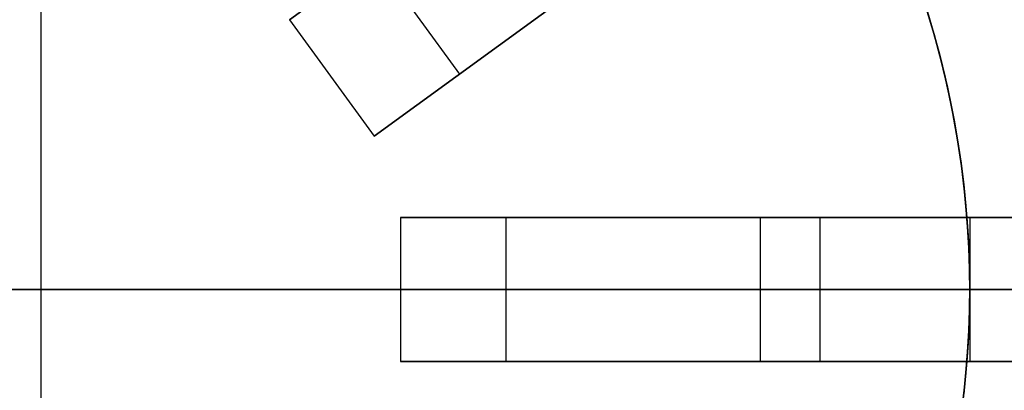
# Model space of a CAD drawing. Header units: centimetres. Extents: x 100.6 to 125.6, y -12.1 to 12.1.
# Tile 7 of 10: x 112.9 to 121.2, y -0.8 to 2.2. Entities that reach past the tile are written whole.
import ezdxf

# ---------------------------------------------------------------- set-up
doc = ezdxf.new("R2010")
doc.units = ezdxf.units.CM
doc.layers.add('Capa 04', color=7, linetype='Continuous')

msp = doc.modelspace()

# ---------------------------------------------------------------- linework, layer by layer
at = {"layer": 'Capa 04'}
for points in [[(113.1208, -7.75), (113.1208, 7.75)], [(113.1208, -7.75), (113.1208, 7.75)], [(113.1208, -7.75), (113.1208, 7.75)], [(113.1208, -7.75), (113.1208, 7.75)], [(115.1952, 2.2488), (119.0192, 5.0271)], [(119.0192, 5.0271), (115.1952, 2.2488)], [(115.9005, 1.2779), (119.7245, 4.0563)], [(119.7245, 4.0563), (115.9005, 1.2779)], [(119.7245, 4.0563), (119.847, 3.8498), (119.9625, 3.6406), (120.071, 3.4288), (120.1725, 3.215), (120.2669, 2.9993), (120.3542, 2.7821), (120.4344, 2.5639), (120.5076, 2.3448), (120.5737, 2.1253), (120.6329, 1.9055), (120.6852, 1.6859), (120.7307, 1.4668), (120.7696, 1.2484), (120.8019, 1.0309), (120.8279, 0.8147), (120.8475, 0.6)], [(119.7245, 4.0563), (119.847, 3.8498), (119.9625, 3.6406), (120.071, 3.4288), (120.1725, 3.215), (120.2669, 2.9993), (120.3542, 2.7821), (120.4344, 2.5639), (120.5076, 2.3448), (120.5737, 2.1253), (120.6329, 1.9055), (120.6852, 1.6859), (120.7307, 1.4668), (120.7696, 1.2484), (120.8019, 1.0309), (120.8279, 0.8147), (120.8475, 0.6)], [(120.8475, 0.6), (120.8279, 0.8147), (120.8019, 1.0309), (120.7696, 1.2484), (120.7307, 1.4668), (120.6852, 1.6859), (120.6329, 1.9055), (120.5737, 2.1253), (120.5076, 2.3448), (120.4344, 2.5639), (120.3542, 2.7821), (120.2669, 2.9993), (120.1725, 3.215), (120.071, 3.4288), (119.9625, 3.6406), (119.847, 3.8498), (119.7245, 4.0563)], [(120.8475, 0.6), (120.8279, 0.8147), (120.8019, 1.0309), (120.7696, 1.2484), (120.7307, 1.4668), (120.6852, 1.6859), (120.6329, 1.9055), (120.5737, 2.1253), (120.5076, 2.3448), (120.4344, 2.5639), (120.3542, 2.7821), (120.2669, 2.9993), (120.1725, 3.215), (120.071, 3.4288), (119.9625, 3.6406), (119.847, 3.8498), (119.7245, 4.0563)], [(115.906, 2.7652), (116.6114, 1.7944)], [(115.906, 2.7652), (116.6114, 1.7944)], [(120.8708, 0), (120.8689, 0.172), (120.8631, 0.3455), (120.8533, 0.5203), (120.8394, 0.6964), (120.8214, 0.8735), (120.7991, 1.0516), (120.7725, 1.2306), (120.7414, 1.4102), (120.7059, 1.5904), (120.6658, 1.7709), (120.621, 1.9517), (120.5716, 2.1325), (120.5175, 2.3132)], [(120.5175, 2.3132), (120.5716, 2.1325), (120.621, 1.9517), (120.6658, 1.7709), (120.7059, 1.5904), (120.7414, 1.4102), (120.7725, 1.2306), (120.7991, 1.0516), (120.8214, 0.8735), (120.8394, 0.6964), (120.8533, 0.5203), (120.8631, 0.3455), (120.8689, 0.172), (120.8708, 0)], [(115.1952, 2.2488), (115.9005, 1.2779)], [(115.1952, 2.2488), (115.9005, 1.2779)], [(115.1952, 2.2488), (115.9005, 1.2779)], [(115.1952, 2.2488), (115.9005, 1.2779)], [(115.1952, 2.2488), (115.9005, 1.2779)], [(115.1952, 2.2488), (115.9005, 1.2779)], [(116.1208, 0.6), (116.1208, -0.6)], [(116.1208, 0.6), (116.1208, -0.6)], [(120.8475, 0.6), (116.1208, 0.6)], [(116.1208, 0.6), (116.1208, -0.6)], [(116.1208, 0.6), (116.1208, -0.6)], [(116.1208, 0.6), (120.8475, 0.6)], [(116.1208, 0.6), (116.1208, -0.6)], [(116.1208, 0.6), (116.1208, -0.6)], [(116.9995, 0.6), (116.9995, -0.6)], [(116.9995, 0.6), (116.9995, -0.6)], [(119.1208, 0.6), (119.1208, -0.6)], [(119.1208, 0.6), (122.6208, 0.6)], [(122.6208, 0.6), (119.1208, 0.6)], [(119.1208, 0.6), (119.1208, -0.6)], [(119.6208, 0.6), (119.6208, -0.6)], [(119.6208, 0.6), (120.8475, 0.6)], [(120.8475, 0.6), (119.6208, 0.6)], [(119.6208, 0.6), (119.6208, -0.6)], [(119.6208, 0.6), (119.6208, -0.6)], [(125.6208, 0.6), (119.6208, 0.6)], [(120.8708, 0.6), (120.8475, 0.6)], [(120.8708, 0.6), (120.8475, 0.6)], [(120.8475, 0.6), (120.8578, 0.4485), (120.8651, 0.2979), (120.8694, 0.1484), (120.8708, 0)], [(120.8475, 0.6), (120.8578, 0.4485), (120.8651, 0.2979), (120.8694, 0.1484), (120.8708, 0)], [(120.8475, 0.6), (120.8708, 0.6)], [(120.8708, 0), (120.8694, 0.1484), (120.8651, 0.2979), (120.8578, 0.4485), (120.8475, 0.6)], [(120.8708, 0), (120.8694, 0.1484), (120.8651, 0.2979), (120.8578, 0.4485), (120.8475, 0.6)], [(120.8475, 0.6), (120.8708, 0.6)], [(120.8708, 0.6), (120.8708, 0)], [(120.8708, 0.6), (120.8708, 0)], [(120.8708, 0.6), (120.8708, 0)], [(120.8708, 0.6), (120.8708, 0)], [(120.8708, 0.6), (120.8708, -0.6)], [(120.8708, 0.6), (120.8708, -0.6)], [(120.8708, 0.6), (120.8708, 0)], [(120.8708, 0.6), (120.8708, 0)], [(119.6208, 0), (106.6208, 0)], [(106.6208, 0), (119.6208, 0)], [(116.1208, 0), (110.1208, 0)], [(110.1208, 0), (116.1208, 0)], [(119.1208, 0), (122.6208, 0)], [(122.6208, 0), (119.1208, 0)], [(120.8708, 0), (120.8689, -0.172), (120.8631, -0.3455), (120.8533, -0.5203), (120.8394, -0.6964), (120.8214, -0.8735)], [(120.8214, -0.8735), (120.8394, -0.6964), (120.8533, -0.5203), (120.8631, -0.3455), (120.8689, -0.172), (120.8708, 0)], [(120.8708, 0), (120.8694, -0.1484), (120.8651, -0.2979), (120.8578, -0.4485), (120.8475, -0.6)], [(120.8708, 0), (120.8694, -0.1484), (120.8651, -0.2979), (120.8578, -0.4485), (120.8475, -0.6)], [(120.8475, -0.6), (120.8578, -0.4485), (120.8651, -0.2979), (120.8694, -0.1484), (120.8708, 0)], [(120.8475, -0.6), (120.8578, -0.4485), (120.8651, -0.2979), (120.8694, -0.1484), (120.8708, 0)], [(120.8708, 0), (120.8708, -0.6)], [(120.8708, 0), (120.8708, -0.6)], [(120.8708, 0), (120.8708, -0.6)], [(120.8708, 0), (120.8708, -0.6)], [(120.8708, 0), (120.8708, -0.6)], [(120.8708, 0), (120.8708, -0.6)], [(120.8475, -0.6), (116.1208, -0.6)], [(116.1208, -0.6), (120.8475, -0.6)], [(119.1208, -0.6), (122.6208, -0.6)], [(122.6208, -0.6), (119.1208, -0.6)], [(119.6208, -0.6), (120.8475, -0.6)], [(120.8475, -0.6), (119.6208, -0.6)], [(125.6208, -0.6), (119.6208, -0.6)], [(120.8475, -0.6), (120.8279, -0.8147), (120.8019, -1.0309), (120.7696, -1.2484), (120.7307, -1.4668), (120.6852, -1.6859), (120.6329, -1.9055), (120.5737, -2.1253), (120.5076, -2.3448), (120.4344, -2.5639), (120.3542, -2.7821), (120.2669, -2.9993), (120.1725, -3.215), (120.071, -3.4288), (119.9625, -3.6406), (119.847, -3.8498), (119.7245, -4.0563)], [(120.8475, -0.6), (120.8279, -0.8147), (120.8019, -1.0309), (120.7696, -1.2484), (120.7307, -1.4668), (120.6852, -1.6859), (120.6329, -1.9055), (120.5737, -2.1253), (120.5076, -2.3448), (120.4344, -2.5639), (120.3542, -2.7821), (120.2669, -2.9993), (120.1725, -3.215), (120.071, -3.4288), (119.9625, -3.6406), (119.847, -3.8498), (119.7245, -4.0563)], [(119.7245, -4.0563), (119.847, -3.8498), (119.9625, -3.6406), (120.071, -3.4288), (120.1725, -3.215), (120.2669, -2.9993), (120.3542, -2.7821), (120.4344, -2.5639), (120.5076, -2.3448), (120.5737, -2.1253), (120.6329, -1.9055), (120.6852, -1.6859), (120.7307, -1.4668), (120.7696, -1.2484), (120.8019, -1.0309), (120.8279, -0.8147), (120.8475, -0.6)], [(119.7245, -4.0563), (119.847, -3.8498), (119.9625, -3.6406), (120.071, -3.4288), (120.1725, -3.215), (120.2669, -2.9993), (120.3542, -2.7821), (120.4344, -2.5639), (120.5076, -2.3448), (120.5737, -2.1253), (120.6329, -1.9055), (120.6852, -1.6859), (120.7307, -1.4668), (120.7696, -1.2484), (120.8019, -1.0309), (120.8279, -0.8147), (120.8475, -0.6)], [(120.8708, -0.6), (120.8475, -0.6)], [(120.8708, -0.6), (120.8475, -0.6)], [(120.8475, -0.6), (120.8708, -0.6)], [(120.8475, -0.6), (120.8708, -0.6)]]:
    msp.add_lwpolyline(points, dxfattribs=at)
at = {"layer": 'Capa 04', "extrusion": (-0.587785, 0.809017, -6.64395e-15)}
msp.add_lwpolyline([(-94.5166, -217.0989), (-94.5174, -217.1655), (-94.5196, -217.2327), (-94.5234, -217.3004), (-94.5288, -217.3685), (-94.5358, -217.4371), (-94.5444, -217.506), (-94.5547, -217.5753), (-94.5667, -217.6448), (-94.5805, -217.7146), (-94.596, -217.7845), (-94.6133, -217.8544), (-94.6324, -217.9244), (-94.6534, -217.9944), (-94.6762, -218.0642), (-94.7008, -218.1338), (-94.7273, -218.2032), (-94.7556, -218.2723), (-94.7858, -218.341), (-94.8179, -218.4092), (-94.8518, -218.4768), (-94.8875, -218.5439), (-94.9251, -218.6102), (-94.9645, -218.6758), (-95.0057, -218.7406), (-95.0486, -218.8044), (-95.0932, -218.8673), (-95.1396, -218.9291), (-95.1876, -218.9898), (-95.2372, -219.0494), (-95.2884, -219.1077), (-95.3411, -219.1646), (-95.3953, -219.2203), (-95.4509, -219.2745), (-95.5079, -219.3272), (-95.5662, -219.3784), (-95.6258, -219.428), (-95.6865, -219.476), (-95.7483, -219.5224), (-95.8112, -219.567), (-95.875, -219.6099), (-95.9398, -219.6511), (-96.0054, -219.6905), (-96.0717, -219.728), (-96.1388, -219.7638), (-96.2064, -219.7977), (-96.2746, -219.8298), (-96.3433, -219.86), (-96.4124, -219.8883), (-96.4818, -219.9148), (-96.5514, -219.9394), (-96.6212, -219.9622), (-96.6912, -219.9831), (-96.7612, -220.0023), (-96.8311, -220.0196), (-96.901, -220.0351), (-96.9708, -220.0489), (-97.0403, -220.0609), (-97.1096, -220.0712), (-97.1785, -220.0798), (-97.2471, -220.0868), (-97.3152, -220.0922), (-97.3829, -220.096), (-97.4501, -220.0982), (-97.5166, -220.0989)], dxfattribs=at)
at = {"layer": 'Capa 04', "extrusion": (-0.587785, 0.809017, -7.98027e-15)}
msp.add_lwpolyline([(-97.5166, -180.0989), (-97.4501, -180.0997), (-97.3829, -180.1019), (-97.3152, -180.1057), (-97.2471, -180.1111), (-97.1785, -180.1181), (-97.1096, -180.1267), (-97.0403, -180.137), (-96.9708, -180.149), (-96.901, -180.1628), (-96.8311, -180.1783), (-96.7612, -180.1956), (-96.6912, -180.2147), (-96.6212, -180.2357), (-96.5514, -180.2585), (-96.4818, -180.2831), (-96.4124, -180.3096), (-96.3433, -180.3379), (-96.2746, -180.3681), (-96.2064, -180.4002), (-96.1388, -180.4341), (-96.0717, -180.4698), (-96.0054, -180.5074), (-95.9398, -180.5468), (-95.875, -180.588), (-95.8112, -180.6309), (-95.7483, -180.6755), (-95.6865, -180.7219), (-95.6258, -180.7699), (-95.5662, -180.8195), (-95.5079, -180.8707), (-95.4509, -180.9234), (-95.3953, -180.9776), (-95.3411, -181.0332), (-95.2884, -181.0902), (-95.2372, -181.1485), (-95.1876, -181.208), (-95.1396, -181.2688), (-95.0932, -181.3306), (-95.0486, -181.3935), (-95.0057, -181.4573), (-94.9645, -181.5221), (-94.9251, -181.5877), (-94.8875, -181.654), (-94.8518, -181.7211), (-94.8179, -181.7887), (-94.7858, -181.8569), (-94.7556, -181.9256), (-94.7273, -181.9947), (-94.7008, -182.0641), (-94.6762, -182.1337), (-94.6534, -182.2035), (-94.6324, -182.2735), (-94.6133, -182.3435), (-94.596, -182.4134), (-94.5805, -182.4833), (-94.5667, -182.5531), (-94.5547, -182.6226), (-94.5444, -182.6919), (-94.5358, -182.7608), (-94.5288, -182.8294), (-94.5234, -182.8975), (-94.5196, -182.9652), (-94.5174, -183.0324), (-94.5166, -183.0989)], dxfattribs=at)
at = {"layer": 'Capa 04', "extrusion": (-0.587785, 0.809017, -2.79405e-16)}
msp.add_lwpolyline([(-94.5166, -217.0989), (-94.5174, -217.1655), (-94.5196, -217.2327), (-94.5234, -217.3004), (-94.5288, -217.3685), (-94.5358, -217.4371), (-94.5444, -217.506), (-94.5547, -217.5753), (-94.5667, -217.6448), (-94.5805, -217.7146), (-94.596, -217.7845), (-94.6133, -217.8544), (-94.6324, -217.9244), (-94.6534, -217.9944), (-94.6762, -218.0642), (-94.7008, -218.1338), (-94.7273, -218.2032), (-94.7556, -218.2723), (-94.7858, -218.341), (-94.8179, -218.4092), (-94.8518, -218.4768), (-94.8875, -218.5439), (-94.9251, -218.6102), (-94.9645, -218.6758), (-95.0057, -218.7406), (-95.0486, -218.8044), (-95.0932, -218.8673), (-95.1396, -218.9291), (-95.1876, -218.9898), (-95.2372, -219.0494), (-95.2884, -219.1077), (-95.3411, -219.1646), (-95.3953, -219.2203), (-95.4509, -219.2745), (-95.5079, -219.3272), (-95.5662, -219.3784), (-95.6258, -219.428), (-95.6865, -219.476), (-95.7483, -219.5224), (-95.8112, -219.567), (-95.875, -219.6099), (-95.9398, -219.6511), (-96.0054, -219.6905), (-96.0717, -219.728), (-96.1388, -219.7638), (-96.2064, -219.7977), (-96.2746, -219.8298), (-96.3433, -219.86), (-96.4124, -219.8883), (-96.4818, -219.9148), (-96.5514, -219.9394), (-96.6212, -219.9622), (-96.6912, -219.9831), (-96.7612, -220.0023), (-96.8311, -220.0196), (-96.901, -220.0351), (-96.9708, -220.0489), (-97.0403, -220.0609), (-97.1096, -220.0712), (-97.1785, -220.0798), (-97.2471, -220.0868), (-97.3152, -220.0922), (-97.3829, -220.096), (-97.4501, -220.0982), (-97.5166, -220.0989)], dxfattribs=at)
at = {"layer": 'Capa 04', "extrusion": (-0.587785, 0.809017, -1.86381e-15)}
msp.add_lwpolyline([(-97.5166, -180.0989), (-97.4501, -180.0997), (-97.3829, -180.1019), (-97.3152, -180.1057), (-97.2471, -180.1111), (-97.1785, -180.1181), (-97.1096, -180.1267), (-97.0403, -180.137), (-96.9708, -180.149), (-96.901, -180.1628), (-96.8311, -180.1783), (-96.7612, -180.1956), (-96.6912, -180.2147), (-96.6212, -180.2357), (-96.5514, -180.2585), (-96.4818, -180.2831), (-96.4124, -180.3096), (-96.3433, -180.3379), (-96.2746, -180.3681), (-96.2064, -180.4002), (-96.1388, -180.4341), (-96.0717, -180.4698), (-96.0054, -180.5074), (-95.9398, -180.5468), (-95.875, -180.588), (-95.8112, -180.6309), (-95.7483, -180.6755), (-95.6865, -180.7219), (-95.6258, -180.7699), (-95.5662, -180.8195), (-95.5079, -180.8707), (-95.4509, -180.9234), (-95.3953, -180.9776), (-95.3411, -181.0332), (-95.2884, -181.0902), (-95.2372, -181.1485), (-95.1876, -181.208), (-95.1396, -181.2688), (-95.0932, -181.3306), (-95.0486, -181.3935), (-95.0057, -181.4573), (-94.9645, -181.5221), (-94.9251, -181.5877), (-94.8875, -181.654), (-94.8518, -181.7211), (-94.8179, -181.7887), (-94.7858, -181.8569), (-94.7556, -181.9256), (-94.7273, -181.9947), (-94.7008, -182.0641), (-94.6762, -182.1337), (-94.6534, -182.2035), (-94.6324, -182.2735), (-94.6133, -182.3435), (-94.596, -182.4134), (-94.5805, -182.4833), (-94.5667, -182.5531), (-94.5547, -182.6226), (-94.5444, -182.6919), (-94.5358, -182.7608), (-94.5288, -182.8294), (-94.5234, -182.8975), (-94.5196, -182.9652), (-94.5174, -183.0324), (-94.5166, -183.0989)], dxfattribs=at)
at = {"layer": 'Capa 04', "extrusion": (-0.587785, 0.809017, -7.40981e-15)}
msp.add_lwpolyline([(-94.5166, -217.0989), (-94.5174, -217.1655), (-94.5196, -217.2327), (-94.5234, -217.3004), (-94.5288, -217.3685), (-94.5358, -217.4371), (-94.5444, -217.506), (-94.5547, -217.5753), (-94.5667, -217.6448), (-94.5805, -217.7146), (-94.596, -217.7845), (-94.6133, -217.8544), (-94.6324, -217.9244), (-94.6534, -217.9944), (-94.6762, -218.0642), (-94.7008, -218.1338), (-94.7273, -218.2032), (-94.7556, -218.2723), (-94.7858, -218.341), (-94.8179, -218.4092), (-94.8518, -218.4768), (-94.8875, -218.5439), (-94.9251, -218.6102), (-94.9645, -218.6758), (-95.0057, -218.7406), (-95.0486, -218.8044), (-95.0932, -218.8673), (-95.1396, -218.9291), (-95.1876, -218.9898), (-95.2372, -219.0494), (-95.2884, -219.1077), (-95.3411, -219.1646), (-95.3953, -219.2203), (-95.4509, -219.2745), (-95.5079, -219.3272), (-95.5662, -219.3784), (-95.6258, -219.428), (-95.6865, -219.476), (-95.7483, -219.5224), (-95.8112, -219.567), (-95.875, -219.6099), (-95.9398, -219.6511), (-96.0054, -219.6905), (-96.0717, -219.728), (-96.1388, -219.7638), (-96.2064, -219.7977), (-96.2746, -219.8298), (-96.3433, -219.86), (-96.4124, -219.8883), (-96.4818, -219.9148), (-96.5514, -219.9394), (-96.6212, -219.9622), (-96.6912, -219.9831), (-96.7612, -220.0023), (-96.8311, -220.0196), (-96.901, -220.0351), (-96.9708, -220.0489), (-97.0403, -220.0609), (-97.1096, -220.0712), (-97.1785, -220.0798), (-97.2471, -220.0868), (-97.3152, -220.0922), (-97.3829, -220.096), (-97.4501, -220.0982), (-97.5166, -220.0989)], dxfattribs=at)
at = {"layer": 'Capa 04', "extrusion": (-0.587785, 0.809017, -2.41806e-15)}
msp.add_lwpolyline([(-97.5166, -180.0989), (-97.4501, -180.0997), (-97.3829, -180.1019), (-97.3152, -180.1057), (-97.2471, -180.1111), (-97.1785, -180.1181), (-97.1096, -180.1267), (-97.0403, -180.137), (-96.9708, -180.149), (-96.901, -180.1628), (-96.8311, -180.1783), (-96.7612, -180.1956), (-96.6912, -180.2147), (-96.6212, -180.2357), (-96.5514, -180.2585), (-96.4818, -180.2831), (-96.4124, -180.3096), (-96.3433, -180.3379), (-96.2746, -180.3681), (-96.2064, -180.4002), (-96.1388, -180.4341), (-96.0717, -180.4698), (-96.0054, -180.5074), (-95.9398, -180.5468), (-95.875, -180.588), (-95.8112, -180.6309), (-95.7483, -180.6755), (-95.6865, -180.7219), (-95.6258, -180.7699), (-95.5662, -180.8195), (-95.5079, -180.8707), (-95.4509, -180.9234), (-95.3953, -180.9776), (-95.3411, -181.0332), (-95.2884, -181.0902), (-95.2372, -181.1485), (-95.1876, -181.208), (-95.1396, -181.2688), (-95.0932, -181.3306), (-95.0486, -181.3935), (-95.0057, -181.4573), (-94.9645, -181.5221), (-94.9251, -181.5877), (-94.8875, -181.654), (-94.8518, -181.7211), (-94.8179, -181.7887), (-94.7858, -181.8569), (-94.7556, -181.9256), (-94.7273, -181.9947), (-94.7008, -182.0641), (-94.6762, -182.1337), (-94.6534, -182.2035), (-94.6324, -182.2735), (-94.6133, -182.3435), (-94.596, -182.4134), (-94.5805, -182.4833), (-94.5667, -182.5531), (-94.5547, -182.6226), (-94.5444, -182.6919), (-94.5358, -182.7608), (-94.5288, -182.8294), (-94.5234, -182.8975), (-94.5196, -182.9652), (-94.5174, -183.0324), (-94.5166, -183.0989)], dxfattribs=at)
at = {"layer": 'Capa 04', "extrusion": (1, 0, 0)}
for points in [[(2.2488, -183.0989), (2.2488, -188.8989)], [(2.2488, -211.2989), (2.2488, -217.0989)], [(1.7634, -183.0989), (1.7634, -188.8989)], [(1.7634, -211.2989), (1.7634, -217.0989)], [(1.2779, -183.0989), (1.2779, -188.8989)], [(1.2779, -211.2989), (1.2779, -217.0989)], [(0.6, -183.0989), (0.6, -188.8989)], [(0.6, -211.2989), (0.6, -217.0989)], [(0.6, -190.0989), (0.6, -210.0989)], [(0.6, -188.8989), (0.6, -190.0989)], [(0.6, -210.0989), (0.6, -211.2989)], [(0.6, -180.0989), (0.6, -188.8989)], [(0.6, -190.0989), (0.6, -210.0989)], [(0.6, -211.2989), (0.6, -220.0989)], [(0, -183.0989), (0, -188.8989)], [(0, -211.2989), (0, -217.0989)], [(0, -190.0989), (0, -210.0989)], [(0, -210.0989), (0, -211.2989)], [(0, -188.8989), (0, -190.0989)], [(0, -211.2989), (0, -210.0989)], [(0, -188.8989), (0, -190.0989)], [(0, -210.3989), (0, -211.2989)], [(0, -210.0989), (0, -210.3989)], [(-0.6, -183.0989), (-0.6, -188.8989)], [(-0.6, -211.2989), (-0.6, -217.0989)], [(-0.6, -190.0989), (-0.6, -210.0989)], [(-0.6, -188.8989), (-0.6, -190.0989)], [(-0.6, -210.0989), (-0.6, -211.2989)], [(-0.6, -180.0989), (-0.6, -188.8989)], [(-0.6, -190.0989), (-0.6, -210.0989)], [(-0.6, -211.2989), (-0.6, -220.0989)]]:
    msp.add_lwpolyline(points, dxfattribs=at)
at = {"layer": 'Capa 04', "extrusion": (0, 1, 0)}
for points in [[(-116.1208, -217.0989), (-116.1215, -217.1655), (-116.1238, -217.2327), (-116.1276, -217.3004), (-116.1329, -217.3685), (-116.1399, -217.4371), (-116.1485, -217.506), (-116.1589, -217.5753), (-116.1709, -217.6448), (-116.1846, -217.7146), (-116.2002, -217.7845), (-116.2175, -217.8544), (-116.2366, -217.9244), (-116.2575, -217.9944), (-116.2803, -218.0642), (-116.3049, -218.1338), (-116.3314, -218.2032), (-116.3598, -218.2723), (-116.39, -218.341), (-116.422, -218.4092), (-116.4559, -218.4768), (-116.4917, -218.5439), (-116.5293, -218.6102), (-116.5686, -218.6758), (-116.6098, -218.7406), (-116.6527, -218.8044), (-116.6974, -218.8673), (-116.7437, -218.9291), (-116.7917, -218.9898), (-116.8414, -219.0494), (-116.8926, -219.1077), (-116.9453, -219.1646), (-116.9995, -219.2203), (-117.0551, -219.2745), (-117.1121, -219.3272), (-117.1704, -219.3784), (-117.2299, -219.428), (-117.2906, -219.476), (-117.3524, -219.5224), (-117.4153, -219.567), (-117.4792, -219.6099), (-117.5439, -219.6511), (-117.6095, -219.6905), (-117.6759, -219.728), (-117.7429, -219.7638), (-117.8106, -219.7977), (-117.8788, -219.8298), (-117.9474, -219.86), (-118.0165, -219.8883), (-118.0859, -219.9148), (-118.1556, -219.9394), (-118.2254, -219.9622), (-118.2953, -219.9831), (-118.3653, -220.0023), (-118.4353, -220.0196), (-118.5052, -220.0351), (-118.5749, -220.0489), (-118.6444, -220.0609), (-118.7137, -220.0712), (-118.7827, -220.0798), (-118.8512, -220.0868), (-118.9194, -220.0922), (-118.9871, -220.096), (-119.0542, -220.0982), (-119.1208, -220.0989)], [(-119.1208, -180.0989), (-119.0542, -180.0997), (-118.9871, -180.1019), (-118.9194, -180.1057), (-118.8512, -180.1111), (-118.7827, -180.1181), (-118.7137, -180.1267), (-118.6444, -180.137), (-118.5749, -180.149), (-118.5052, -180.1628), (-118.4353, -180.1783), (-118.3653, -180.1956), (-118.2953, -180.2147), (-118.2254, -180.2357), (-118.1556, -180.2585), (-118.0859, -180.2831), (-118.0165, -180.3096), (-117.9474, -180.3379), (-117.8788, -180.3681), (-117.8106, -180.4002), (-117.7429, -180.4341), (-117.6759, -180.4698), (-117.6095, -180.5074), (-117.5439, -180.5468), (-117.4792, -180.588), (-117.4153, -180.6309), (-117.3524, -180.6755), (-117.2906, -180.7219), (-117.2299, -180.7699), (-117.1704, -180.8195), (-117.1121, -180.8707), (-117.0551, -180.9234), (-116.9995, -180.9776), (-116.9453, -181.0332), (-116.8926, -181.0902), (-116.8414, -181.1485), (-116.7917, -181.208), (-116.7437, -181.2688), (-116.6974, -181.3306), (-116.6527, -181.3935), (-116.6098, -181.4573), (-116.5686, -181.5221), (-116.5293, -181.5877), (-116.4917, -181.654), (-116.4559, -181.7211), (-116.422, -181.7887), (-116.39, -181.8569), (-116.3598, -181.9256), (-116.3314, -181.9947), (-116.3049, -182.0641), (-116.2803, -182.1337), (-116.2575, -182.2035), (-116.2366, -182.2735), (-116.2175, -182.3435), (-116.2002, -182.4134), (-116.1846, -182.4833), (-116.1709, -182.5531), (-116.1589, -182.6226), (-116.1485, -182.6919), (-116.1399, -182.7608), (-116.1329, -182.8294), (-116.1276, -182.8975), (-116.1238, -182.9652), (-116.1215, -183.0324), (-116.1208, -183.0989)], [(-116.1208, -217.0989), (-116.1215, -217.1655), (-116.1238, -217.2327), (-116.1276, -217.3004), (-116.1329, -217.3685), (-116.1399, -217.4371), (-116.1485, -217.506), (-116.1589, -217.5753), (-116.1709, -217.6448), (-116.1846, -217.7146), (-116.2002, -217.7845), (-116.2175, -217.8544), (-116.2366, -217.9244), (-116.2575, -217.9944), (-116.2803, -218.0642), (-116.3049, -218.1338), (-116.3314, -218.2032), (-116.3598, -218.2723), (-116.39, -218.341), (-116.422, -218.4092), (-116.4559, -218.4768), (-116.4917, -218.5439), (-116.5293, -218.6102), (-116.5686, -218.6758), (-116.6098, -218.7406), (-116.6527, -218.8044), (-116.6974, -218.8673), (-116.7437, -218.9291), (-116.7917, -218.9898), (-116.8414, -219.0494), (-116.8926, -219.1077), (-116.9453, -219.1646), (-116.9995, -219.2203), (-117.0551, -219.2745), (-117.1121, -219.3272), (-117.1704, -219.3784), (-117.2299, -219.428), (-117.2906, -219.476), (-117.3524, -219.5224), (-117.4153, -219.567), (-117.4792, -219.6099), (-117.5439, -219.6511), (-117.6095, -219.6905), (-117.6759, -219.728), (-117.7429, -219.7638), (-117.8106, -219.7977), (-117.8788, -219.8298), (-117.9474, -219.86), (-118.0165, -219.8883), (-118.0859, -219.9148), (-118.1556, -219.9394), (-118.2254, -219.9622), (-118.2953, -219.9831), (-118.3653, -220.0023), (-118.4353, -220.0196), (-118.5052, -220.0351), (-118.5749, -220.0489), (-118.6444, -220.0609), (-118.7137, -220.0712), (-118.7827, -220.0798), (-118.8512, -220.0868), (-118.9194, -220.0922), (-118.9871, -220.096), (-119.0542, -220.0982), (-119.1208, -220.0989)], [(-119.1208, -180.0989), (-119.0542, -180.0997), (-118.9871, -180.1019), (-118.9194, -180.1057), (-118.8512, -180.1111), (-118.7827, -180.1181), (-118.7137, -180.1267), (-118.6444, -180.137), (-118.5749, -180.149), (-118.5052, -180.1628), (-118.4353, -180.1783), (-118.3653, -180.1956), (-118.2953, -180.2147), (-118.2254, -180.2357), (-118.1556, -180.2585), (-118.0859, -180.2831), (-118.0165, -180.3096), (-117.9474, -180.3379), (-117.8788, -180.3681), (-117.8106, -180.4002), (-117.7429, -180.4341), (-117.6759, -180.4698), (-117.6095, -180.5074), (-117.5439, -180.5468), (-117.4792, -180.588), (-117.4153, -180.6309), (-117.3524, -180.6755), (-117.2906, -180.7219), (-117.2299, -180.7699), (-117.1704, -180.8195), (-117.1121, -180.8707), (-117.0551, -180.9234), (-116.9995, -180.9776), (-116.9453, -181.0332), (-116.8926, -181.0902), (-116.8414, -181.1485), (-116.7917, -181.208), (-116.7437, -181.2688), (-116.6974, -181.3306), (-116.6527, -181.3935), (-116.6098, -181.4573), (-116.5686, -181.5221), (-116.5293, -181.5877), (-116.4917, -181.654), (-116.4559, -181.7211), (-116.422, -181.7887), (-116.39, -181.8569), (-116.3598, -181.9256), (-116.3314, -181.9947), (-116.3049, -182.0641), (-116.2803, -182.1337), (-116.2575, -182.2035), (-116.2366, -182.2735), (-116.2175, -182.3435), (-116.2002, -182.4134), (-116.1846, -182.4833), (-116.1709, -182.5531), (-116.1589, -182.6226), (-116.1485, -182.6919), (-116.1399, -182.7608), (-116.1329, -182.8294), (-116.1276, -182.8975), (-116.1238, -182.9652), (-116.1215, -183.0324), (-116.1208, -183.0989)], [(-116.1208, -217.0989), (-116.1215, -217.1655), (-116.1238, -217.2327), (-116.1276, -217.3004), (-116.1329, -217.3685), (-116.1399, -217.4371), (-116.1485, -217.506), (-116.1589, -217.5753), (-116.1709, -217.6448), (-116.1846, -217.7146), (-116.2002, -217.7845), (-116.2175, -217.8544), (-116.2366, -217.9244), (-116.2575, -217.9944), (-116.2803, -218.0642), (-116.3049, -218.1338), (-116.3314, -218.2032), (-116.3598, -218.2723), (-116.39, -218.341), (-116.422, -218.4092), (-116.4559, -218.4768), (-116.4917, -218.5439), (-116.5293, -218.6102), (-116.5686, -218.6758), (-116.6098, -218.7406), (-116.6527, -218.8044), (-116.6974, -218.8673), (-116.7437, -218.9291), (-116.7917, -218.9898), (-116.8414, -219.0494), (-116.8926, -219.1077), (-116.9453, -219.1646), (-116.9995, -219.2203), (-117.0551, -219.2745), (-117.1121, -219.3272), (-117.1704, -219.3784), (-117.2299, -219.428), (-117.2906, -219.476), (-117.3524, -219.5224), (-117.4153, -219.567), (-117.4792, -219.6099), (-117.5439, -219.6511), (-117.6095, -219.6905), (-117.6759, -219.728), (-117.7429, -219.7638), (-117.8106, -219.7977), (-117.8788, -219.8298), (-117.9474, -219.86), (-118.0165, -219.8883), (-118.0859, -219.9148), (-118.1556, -219.9394), (-118.2254, -219.9622), (-118.2953, -219.9831), (-118.3653, -220.0023), (-118.4353, -220.0196), (-118.5052, -220.0351), (-118.5749, -220.0489), (-118.6444, -220.0609), (-118.7137, -220.0712), (-118.7827, -220.0798), (-118.8512, -220.0868), (-118.9194, -220.0922), (-118.9871, -220.096), (-119.0542, -220.0982), (-119.1208, -220.0989)], [(-119.1208, -180.0989), (-119.0542, -180.0997), (-118.9871, -180.1019), (-118.9194, -180.1057), (-118.8512, -180.1111), (-118.7827, -180.1181), (-118.7137, -180.1267), (-118.6444, -180.137), (-118.5749, -180.149), (-118.5052, -180.1628), (-118.4353, -180.1783), (-118.3653, -180.1956), (-118.2953, -180.2147), (-118.2254, -180.2357), (-118.1556, -180.2585), (-118.0859, -180.2831), (-118.0165, -180.3096), (-117.9474, -180.3379), (-117.8788, -180.3681), (-117.8106, -180.4002), (-117.7429, -180.4341), (-117.6759, -180.4698), (-117.6095, -180.5074), (-117.5439, -180.5468), (-117.4792, -180.588), (-117.4153, -180.6309), (-117.3524, -180.6755), (-117.2906, -180.7219), (-117.2299, -180.7699), (-117.1704, -180.8195), (-117.1121, -180.8707), (-117.0551, -180.9234), (-116.9995, -180.9776), (-116.9453, -181.0332), (-116.8926, -181.0902), (-116.8414, -181.1485), (-116.7917, -181.208), (-116.7437, -181.2688), (-116.6974, -181.3306), (-116.6527, -181.3935), (-116.6098, -181.4573), (-116.5686, -181.5221), (-116.5293, -181.5877), (-116.4917, -181.654), (-116.4559, -181.7211), (-116.422, -181.7887), (-116.39, -181.8569), (-116.3598, -181.9256), (-116.3314, -181.9947), (-116.3049, -182.0641), (-116.2803, -182.1337), (-116.2575, -182.2035), (-116.2366, -182.2735), (-116.2175, -182.3435), (-116.2002, -182.4134), (-116.1846, -182.4833), (-116.1709, -182.5531), (-116.1589, -182.6226), (-116.1485, -182.6919), (-116.1399, -182.7608), (-116.1329, -182.8294), (-116.1276, -182.8975), (-116.1238, -182.9652), (-116.1215, -183.0324), (-116.1208, -183.0989)]]:
    msp.add_lwpolyline(points, dxfattribs=at)

doc.saveas('drawing.dxf')
